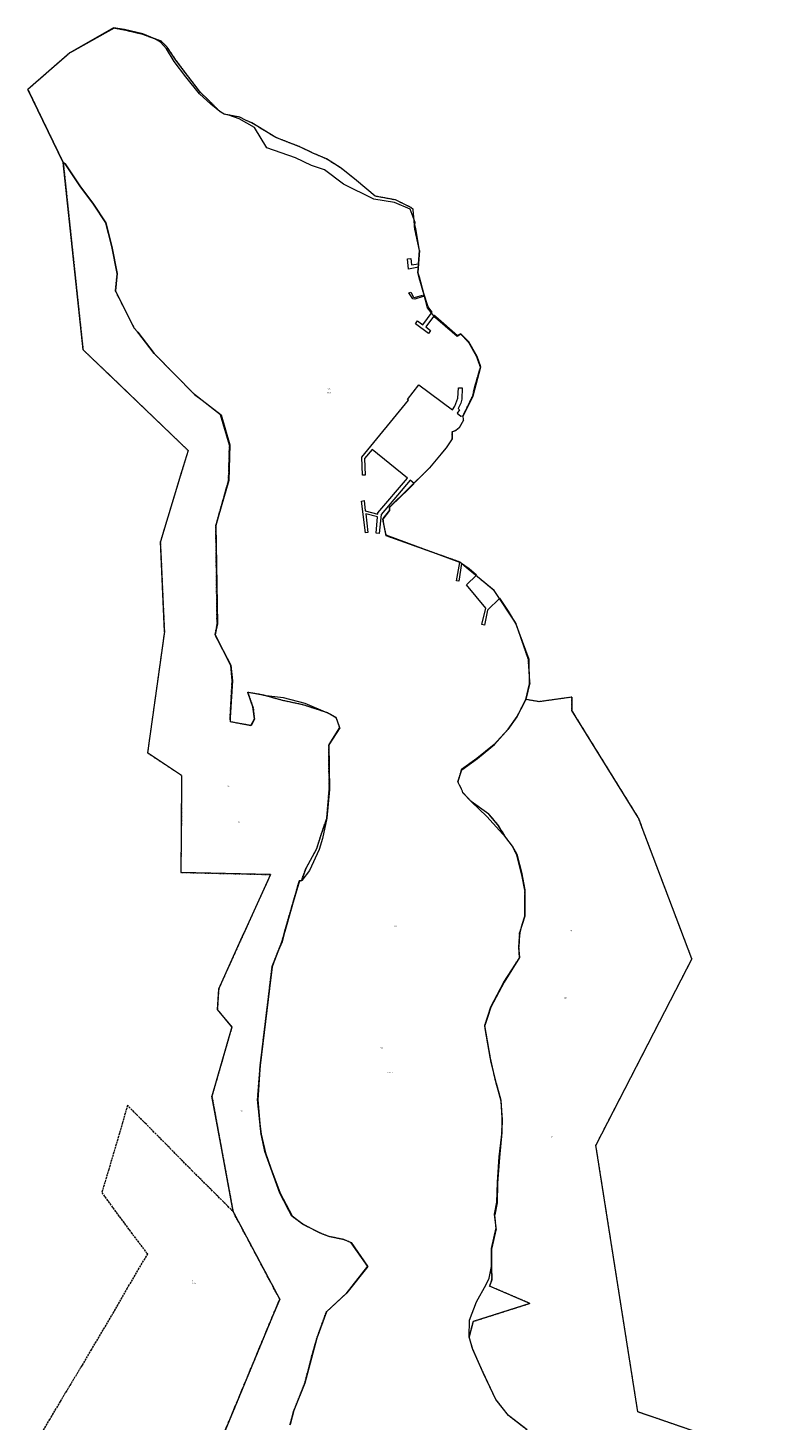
# Model space of a CAD drawing. Header units: metres. Extents: x 5549716 to 5551479, y 5955197 to 5958247.
# Tile 4 of 4: x 5550070 to 5550625, y 5957223 to 5958247. Entities that reach past the tile are written whole.
import ezdxf
from ezdxf.enums import TextEntityAlignment as Align

# ---------------------------------------------------------------- set-up
doc = ezdxf.new("R2010")
doc.units = ezdxf.units.M
for name, pattern in [('219-500', [0]), ('egkk-500', [2, 1.5, -0.5]), ('egug-500', [1, 0.5, -0.5])]:
    doc.linetypes.add(name, pattern=pattern)
doc.styles.get("Standard").update_dxf_attribs({"font": 'Working1250', "width": 0.75})

msp = doc.modelspace()

# ---------------------------------------------------------------- linework, layer by layer
at = {"layer": '217-kontur klasyfikacyjny', "color": 92, "linetype": 'egkk-500', "lineweight": 18, "flags": 128}
for points in [[(5550142.67, 5957454.23), (5550139, 5957441.38)], [(5550154.67, 5957442.26), (5550142.67, 5957454.23)], [(5550139, 5957441.38), (5550136.09, 5957431.37)], [(5550170.87, 5957425.9), (5550154.67, 5957442.26)], [(5550136.09, 5957431.37), (5550132.11, 5957417.94)], [(5550190.32, 5957406.09), (5550170.87, 5957425.9)], [(5550132.11, 5957417.94), (5550128.96, 5957407.17)], [(5550128.96, 5957407.17), (5550123.79, 5957390.1)], [(5550206.7, 5957389.84), (5550190.32, 5957406.09)], [(5550123.79, 5957390.1), (5550134.47, 5957375.44)], [(5550220.31, 5957376.17), (5550206.7, 5957389.84)], [(5550134.47, 5957375.44), (5550146.41, 5957359.39)], [(5550254.56, 5957311.75), (5550220.31, 5957376.17)], [(5550146.41, 5957359.39), (5550156.44, 5957346.15)], [(5550157.46, 5957345.09), (5550151.08, 5957334.61)], [(5550156.44, 5957346.15), (5550157.46, 5957345.09)], [(5550151.08, 5957334.61), (5550142.57, 5957319.93)], [(5550142.57, 5957319.93), (5550130.82, 5957299.52)], [(5550248.81, 5957297.89), (5550254.56, 5957311.75)], [(5550130.82, 5957299.52), (5550116.14, 5957274.8)], [(5550214.48, 5957215.13), (5550248.81, 5957297.89)], [(5550116.14, 5957274.8), (5550109.29, 5957263.08)], [(5550109.29, 5957263.08), (5550100.11, 5957247.85)], [(5550100.11, 5957247.85), (5550093.24, 5957236.45)], [(5550093.24, 5957236.45), (5550085.52, 5957223.5)], [(5550085.52, 5957223.5), (5550079.76, 5957213.47)]]:
    msp.add_lwpolyline(points, dxfattribs=at)
at = {"layer": '218-kontur użytku gruntowego', "color": 3, "linetype": 'egug-500', "lineweight": 18, "flags": 128}
for points in [[(5550132.85, 5958246.55), (5550100.33, 5958228.4)], [(5550140.86, 5958245.05), (5550132.85, 5958246.55)], [(5550153.55, 5958242.09), (5550140.86, 5958245.05)], [(5550162.71, 5958238.69), (5550153.55, 5958242.09)], [(5550167.51, 5958237.05), (5550162.71, 5958238.69)], [(5550171.82, 5958232.73), (5550167.51, 5958237.05)], [(5550178.34, 5958223.12), (5550171.82, 5958232.73)], [(5550100.33, 5958228.4), (5550069.5, 5958201.54)], [(5550186.92, 5958211.66), (5550178.34, 5958223.12)], [(5550196.4, 5958199.31), (5550186.92, 5958211.66)], [(5550069.5, 5958201.54), (5550095.51, 5958147.71)], [(5550201.77, 5958194.22), (5550196.4, 5958199.31)], [(5550204.51, 5958191.45), (5550201.77, 5958194.22)], [(5550210.51, 5958185.39), (5550204.51, 5958191.45)], [(5550213.83, 5958183.27), (5550210.51, 5958185.39)], [(5550225.36, 5958181.08), (5550213.83, 5958183.27)], [(5550229.31, 5958178.93), (5550225.36, 5958181.08)], [(5550234.05, 5958176.88), (5550229.31, 5958178.93)], [(5550251.74, 5958166.14), (5550234.05, 5958176.88)], [(5550269.93, 5958159.11), (5550251.74, 5958166.14)], [(5550278.95, 5958154.75), (5550269.93, 5958159.11)], [(5550288.91, 5958150.4), (5550278.95, 5958154.75)], [(5550096.79, 5958146.85), (5550095.51, 5958147.71)], [(5550095.51, 5958147.71), (5550106.95, 5958039.55)], [(5550107.79, 5958130.73), (5550096.79, 5958146.85)], [(5550299.68, 5958143.62), (5550288.91, 5958150.4)], [(5550311.01, 5958134.65), (5550299.68, 5958143.62)], [(5550117.74, 5958117.21), (5550107.79, 5958130.73)], [(5550324.79, 5958122.97), (5550311.01, 5958134.65)], [(5550339.76, 5958120.24), (5550324.79, 5958122.97)], [(5550351.02, 5958114.69), (5550339.76, 5958120.24)], [(5550126.72, 5958103.29), (5550117.74, 5958117.21)], [(5550352.59, 5958113.29), (5550351.02, 5958114.69)], [(5550352.88, 5958110.19), (5550352.59, 5958113.29)], [(5550353.64, 5958102.01), (5550352.88, 5958110.19)], [(5550131.23, 5958086), (5550126.72, 5958103.29)], [(5550353.78, 5958098.97), (5550353.64, 5958102.01)], [(5550357.34, 5958083.17), (5550353.78, 5958098.97)], [(5550135.11, 5958066.03), (5550131.23, 5958086)], [(5550356.04, 5958066.77), (5550357.34, 5958083.17)], [(5550133.82, 5958053.35), (5550135.11, 5958066.03)], [(5550357.1, 5958062.88), (5550356.04, 5958066.77)], [(5550360.39, 5958051.27), (5550357.1, 5958062.88)], [(5550147.7, 5958025.99), (5550133.82, 5958053.35)], [(5550363.21, 5958040.96), (5550360.39, 5958051.27)], [(5550106.95, 5958039.55), (5550110.07, 5958010.03)], [(5550368.44, 5958034.04), (5550363.21, 5958040.96)], [(5550384.97, 5958019.86), (5550368.44, 5958034.04)], [(5550150.25, 5958022.87), (5550147.7, 5958025.99)], [(5550162.28, 5958007.28), (5550150.25, 5958022.87)], [(5550387.57, 5958021.5), (5550384.97, 5958019.86)], [(5550393.48, 5958015.39), (5550387.57, 5958021.5)], [(5550110.07, 5958010.03), (5550121.62, 5957998.95)], [(5550399.39, 5958004.75), (5550393.48, 5958015.39)], [(5550121.62, 5957998.95), (5550124.5, 5957996.18)], [(5550191.98, 5957977.18), (5550162.28, 5958007.28)], [(5550398.21, 5957984.14), (5550402.07, 5957997.21)], [(5550402.07, 5957997.21), (5550399.39, 5958004.75)], [(5550124.5, 5957996.18), (5550150.92, 5957970.83)], [(5550211.13, 5957962.2), (5550191.98, 5957977.18)], [(5550396.29, 5957976), (5550398.21, 5957984.14)], [(5550150.92, 5957970.83), (5550187.25, 5957935.95)], [(5550389.33, 5957961.74), (5550395.64, 5957974.67)], [(5550395.64, 5957974.67), (5550396.29, 5957976)], [(5550217.64, 5957939.99), (5550211.13, 5957962.2)], [(5550386.46, 5957952.56), (5550389.67, 5957958.29)], [(5550389.67, 5957958.29), (5550389.33, 5957961.74)], [(5550381.38, 5957949.79), (5550383.98, 5957950.69)], [(5550381.39, 5957944.45), (5550381.38, 5957949.79)], [(5550383.98, 5957950.69), (5550386.46, 5957952.56)], [(5550187.25, 5957935.95), (5550182.48, 5957920.28)], [(5550216.94, 5957913.9), (5550217.64, 5957939.99)], [(5550364.75, 5957923.18), (5550376.98, 5957937.99)], [(5550376.98, 5957937.99), (5550381.39, 5957944.45)], [(5550182.48, 5957920.28), (5550166.86, 5957868.94)], [(5550348.02, 5957906.67), (5550364.75, 5957923.18)], [(5550207.59, 5957880.68), (5550216.94, 5957913.9)], [(5550335.19, 5957894.33), (5550348.02, 5957906.67)], [(5550330.26, 5957885.48), (5550335.23, 5957891.77)], [(5550332.89, 5957873.2), (5550330.26, 5957885.48)], [(5550335.23, 5957891.77), (5550335.19, 5957894.33)], [(5550208.52, 5957808.04), (5550207.59, 5957880.68)], [(5550166.86, 5957868.94), (5550169.84, 5957802.78)], [(5550386.89, 5957853.91), (5550332.89, 5957873.2)], [(5550393.12, 5957848.71), (5550386.89, 5957853.91)], [(5550412.08, 5957832.9), (5550393.12, 5957848.71)], [(5550428.15, 5957809.01), (5550412.08, 5957832.9)], [(5550169.84, 5957802.78), (5550157.42, 5957713.53)], [(5550207.04, 5957800.42), (5550208.52, 5957808.04)], [(5550437.27, 5957782.23), (5550428.15, 5957809.01)], [(5550218.73, 5957777.73), (5550207.04, 5957800.42)], [(5550438.48, 5957764.97), (5550437.27, 5957782.23)], [(5550219.59, 5957766.71), (5550218.73, 5957777.73)], [(5550218.11, 5957739.5), (5550219.59, 5957766.71)], [(5550435.34, 5957752.84), (5550438.48, 5957764.97)], [(5550242.6, 5957755.96), (5550231.09, 5957758.01)], [(5550231.09, 5957758.01), (5550235.12, 5957746.7)], [(5550256.85, 5957752.04), (5550242.6, 5957755.96)], [(5550272.5, 5957748.64), (5550256.85, 5957752.04)], [(5550434.45, 5957750.89), (5550435.34, 5957752.84)], [(5550445.2, 5957751.18), (5550435.34, 5957752.84)], [(5550469.12, 5957754.47), (5550445.2, 5957751.18)], [(5550469.27, 5957744.81), (5550469.12, 5957754.47)], [(5550235.12, 5957746.7), (5550235.98, 5957738.29)], [(5550289.66, 5957743.03), (5550272.5, 5957748.64)], [(5550296, 5957739.43), (5550289.66, 5957743.03)], [(5550428.91, 5957740.16), (5550434.45, 5957750.89)], [(5550517.99, 5957666.09), (5550469.27, 5957744.81)], [(5550218.37, 5957736.34), (5550218.11, 5957739.5)], [(5550223.05, 5957735.51), (5550218.37, 5957736.34)], [(5550233.55, 5957733.56), (5550223.05, 5957735.51)], [(5550235.98, 5957738.29), (5550233.55, 5957733.56)], [(5550290.55, 5957719.36), (5550298.71, 5957732.06)], [(5550296.7, 5957737.54), (5550296, 5957739.43)], [(5550298.71, 5957732.06), (5550296.7, 5957737.54)], [(5550422.31, 5957730.81), (5550428.91, 5957740.16)], [(5550412.21, 5957719.73), (5550422.31, 5957730.81)], [(5550157.42, 5957713.53), (5550182.48, 5957696.95)], [(5550290.91, 5957686.69), (5550290.55, 5957719.36)], [(5550399.39, 5957709.32), (5550412.21, 5957719.73)], [(5550385.55, 5957692.32), (5550388.23, 5957701.23)], [(5550388.23, 5957701.23), (5550399.39, 5957709.32)], [(5550182.48, 5957696.95), (5550182.25, 5957655.89)], [(5550388.91, 5957685.41), (5550385.55, 5957692.32)], [(5550289.11, 5957665.63), (5550290.91, 5957686.69)], [(5550389.05, 5957684.35), (5550388.91, 5957685.41)], [(5550395.24, 5957677.86), (5550389.05, 5957684.35)], [(5550408.36, 5957668.48), (5550395.24, 5957677.86)], [(5550284.86, 5957652.95), (5550289.11, 5957665.63)], [(5550414.95, 5957660.71), (5550408.36, 5957668.48)], [(5550420.83, 5957651.28), (5550414.95, 5957660.71)], [(5550520.17, 5957660.35), (5550517.99, 5957666.09)], [(5550557.47, 5957561.96), (5550520.17, 5957660.35)], [(5550182.25, 5957655.89), (5550181.89, 5957625.59)], [(5550281.69, 5957642.88), (5550284.86, 5957652.95)], [(5550425.57, 5957644.81), (5550420.83, 5957651.28)], [(5550273.75, 5957628.5), (5550281.69, 5957642.88)], [(5550428.82, 5957638.4), (5550425.57, 5957644.81)], [(5550270.48, 5957619.48), (5550273.75, 5957628.5)], [(5550432.56, 5957623.93), (5550428.82, 5957638.4)], [(5550181.89, 5957625.59), (5550247.79, 5957624.04)], [(5550247.79, 5957624.04), (5550228.32, 5957581.02)], [(5550258.71, 5957583.97), (5550268.92, 5957619.38)], [(5550268.92, 5957619.38), (5550270.48, 5957619.48)], [(5550434.75, 5957612.61), (5550432.56, 5957623.93)], [(5550434.71, 5957593.55), (5550434.75, 5957612.61)], [(5550430.89, 5957581.07), (5550434.71, 5957593.55)], [(5550228.32, 5957581.02), (5550209.75, 5957540.03)], [(5550256.17, 5957574.72), (5550258.71, 5957583.97)], [(5550430.31, 5957570.54), (5550430.89, 5957581.07)], [(5550248.95, 5957556.37), (5550256.17, 5957574.72)], [(5550430.77, 5957563.12), (5550430.31, 5957570.54)], [(5550419.4, 5957544.93), (5550430.77, 5957563.12)], [(5550533.52, 5957515.46), (5550557.47, 5957561.96)], [(5550240.2, 5957483.57), (5550248.95, 5957556.37)], [(5550209.74, 5957539.76), (5550208.79, 5957524.78)], [(5550209.75, 5957540.03), (5550209.74, 5957539.76)], [(5550409.65, 5957526.53), (5550419.4, 5957544.93)], [(5550407.53, 5957519.64), (5550409.65, 5957526.53)], [(5550208.79, 5957524.78), (5550219.5, 5957512.07)], [(5550405.22, 5957513.12), (5550407.53, 5957519.64)], [(5550219.5, 5957512.07), (5550204.76, 5957460.96)], [(5550409.45, 5957488.87), (5550405.22, 5957513.12)], [(5550486.93, 5957425), (5550533.52, 5957515.46)], [(5550413.12, 5957472.45), (5550409.45, 5957488.87)], [(5550238.26, 5957458.55), (5550240.2, 5957483.57)], [(5550417.35, 5957457.45), (5550413.12, 5957472.45)], [(5550204.76, 5957460.96), (5550211.97, 5957421.63)], [(5550240.83, 5957433.4), (5550238.26, 5957458.55)], [(5550418.02, 5957445.38), (5550417.35, 5957457.45)], [(5550142.67, 5957454.23), (5550139, 5957441.38)], [(5550154.67, 5957442.26), (5550142.67, 5957454.23)], [(5550417.87, 5957434.4), (5550418.02, 5957445.38)], [(5550139, 5957441.38), (5550136.09, 5957431.37)], [(5550170.87, 5957425.9), (5550154.67, 5957442.26)], [(5550416.06, 5957415.97), (5550417.87, 5957434.4)], [(5550136.09, 5957431.37), (5550132.11, 5957417.94)], [(5550190.32, 5957406.09), (5550170.87, 5957425.9)], [(5550243.75, 5957420.32), (5550240.83, 5957433.4)], [(5550507.23, 5957295.71), (5550486.93, 5957425)], [(5550132.11, 5957417.94), (5550128.96, 5957407.17)], [(5550211.97, 5957421.63), (5550220.31, 5957376.17)], [(5550254.65, 5957389.79), (5550243.75, 5957420.32)], [(5550414.66, 5957397.02), (5550416.06, 5957415.97)], [(5550128.96, 5957407.17), (5550123.79, 5957390.1)], [(5550206.7, 5957389.84), (5550190.32, 5957406.09)], [(5550414.34, 5957382.68), (5550414.66, 5957397.02)], [(5550123.79, 5957390.1), (5550134.47, 5957375.44)], [(5550220.31, 5957376.17), (5550206.7, 5957389.84)], [(5550263.36, 5957372.85), (5550254.65, 5957389.79)], [(5550412.64, 5957373.68), (5550414.34, 5957382.68)], [(5550134.47, 5957375.44), (5550146.41, 5957359.39)], [(5550220.31, 5957376.17), (5550254.56, 5957311.75)], [(5550271.47, 5957366.8), (5550263.36, 5957372.85)], [(5550413.74, 5957363.53), (5550412.64, 5957373.68)], [(5550284.39, 5957360.28), (5550271.47, 5957366.8)], [(5550410.25, 5957348.53), (5550413.74, 5957363.53)], [(5550146.41, 5957359.39), (5550156.44, 5957346.15)], [(5550290.75, 5957357.79), (5550284.39, 5957360.28)], [(5550301.57, 5957355.53), (5550290.75, 5957357.79)], [(5550307.09, 5957353.25), (5550301.57, 5957355.53)], [(5550319.3, 5957335.64), (5550307.09, 5957353.25)], [(5550157.46, 5957345.09), (5550151.08, 5957334.61)], [(5550156.44, 5957346.15), (5550157.46, 5957345.09)], [(5550410.3, 5957335.44), (5550410.25, 5957348.53)], [(5550151.08, 5957334.61), (5550142.57, 5957319.93)], [(5550303.93, 5957316.33), (5550319.3, 5957335.64)], [(5550410.34, 5957326.01), (5550410.3, 5957335.44)], [(5550408.84, 5957321.25), (5550410.34, 5957326.01)], [(5550438.43, 5957308.61), (5550408.84, 5957321.25)], [(5550142.57, 5957319.93), (5550130.82, 5957299.52)], [(5550254.56, 5957311.75), (5550248.81, 5957297.89)], [(5550288.83, 5957302.44), (5550303.93, 5957316.33)], [(5550281.86, 5957283.13), (5550288.83, 5957302.44)], [(5550396.79, 5957295.37), (5550438.43, 5957308.61)], [(5550130.82, 5957299.52), (5550116.14, 5957274.8)], [(5550248.81, 5957297.89), (5550214.48, 5957215.13)], [(5550393.72, 5957284.01), (5550396.79, 5957295.37)], [(5550517.75, 5957228.78), (5550507.23, 5957295.71)], [(5550277.88, 5957269.05), (5550281.86, 5957283.13)], [(5550396.41, 5957274.81), (5550393.72, 5957284.01)], [(5550116.14, 5957274.8), (5550109.29, 5957263.08)], [(5550404.44, 5957257.03), (5550396.41, 5957274.81)], [(5550109.29, 5957263.08), (5550100.11, 5957247.85)], [(5550273, 5957250.03), (5550277.88, 5957269.05)], [(5550264.94, 5957229.75), (5550273, 5957250.03)], [(5550413.36, 5957238.02), (5550404.44, 5957257.03)], [(5550100.11, 5957247.85), (5550093.24, 5957236.45)], [(5550093.24, 5957236.45), (5550085.52, 5957223.5)], [(5550262.01, 5957219.19), (5550264.94, 5957229.75)], [(5550422.76, 5957226.06), (5550413.36, 5957238.02)], [(5550085.52, 5957223.5), (5550079.76, 5957213.47)], [(5550436.34, 5957215.5), (5550422.76, 5957226.06)], [(5550625.24, 5957191.71), (5550517.75, 5957228.78)]]:
    msp.add_lwpolyline(points, dxfattribs=at)
at = {"layer": '219-działka ewidencyjna', "color": 7, "linetype": '219-500', "lineweight": 18, "flags": 128}
for points in [[(5550132.85, 5958246.55), (5550100.33, 5958228.4)], [(5550140.86, 5958245.05), (5550132.85, 5958246.55)], [(5550153.55, 5958242.09), (5550140.86, 5958245.05)], [(5550162.71, 5958238.69), (5550153.55, 5958242.09)], [(5550167.51, 5958237.05), (5550162.71, 5958238.69)], [(5550171.82, 5958232.73), (5550167.51, 5958237.05)], [(5550178.34, 5958223.12), (5550171.82, 5958232.73)], [(5550100.33, 5958228.4), (5550069.5, 5958201.54)], [(5550186.92, 5958211.66), (5550178.34, 5958223.12)], [(5550196.4, 5958199.31), (5550186.92, 5958211.66)], [(5550095.51, 5958147.71), (5550069.5, 5958201.54)], [(5550201.77, 5958194.22), (5550196.4, 5958199.31)], [(5550204.51, 5958191.45), (5550201.77, 5958194.22)], [(5550210.51, 5958185.39), (5550204.51, 5958191.45)], [(5550213.83, 5958183.27), (5550210.51, 5958185.39)], [(5550225.36, 5958181.08), (5550213.83, 5958183.27)], [(5550229.31, 5958178.93), (5550225.36, 5958181.08)], [(5550234.05, 5958176.88), (5550229.31, 5958178.93)], [(5550251.74, 5958166.14), (5550234.05, 5958176.88)], [(5550269.93, 5958159.11), (5550251.74, 5958166.14)], [(5550278.95, 5958154.75), (5550269.93, 5958159.11)], [(5550288.91, 5958150.4), (5550278.95, 5958154.75)], [(5550096.79, 5958146.85), (5550095.51, 5958147.71)], [(5550110.07, 5958010.03), (5550095.51, 5958147.71)], [(5550107.79, 5958130.73), (5550096.79, 5958146.85)], [(5550299.68, 5958143.62), (5550288.91, 5958150.4)], [(5550311.01, 5958134.65), (5550299.68, 5958143.62)], [(5550117.74, 5958117.21), (5550107.79, 5958130.73)], [(5550324.79, 5958122.97), (5550311.01, 5958134.65)], [(5550339.76, 5958120.24), (5550324.79, 5958122.97)], [(5550351.02, 5958114.69), (5550339.76, 5958120.24)], [(5550126.72, 5958103.29), (5550117.74, 5958117.21)], [(5550352.59, 5958113.29), (5550351.02, 5958114.69)], [(5550352.88, 5958110.19), (5550352.59, 5958113.29)], [(5550353.64, 5958102.01), (5550352.88, 5958110.19)], [(5550131.23, 5958086), (5550126.72, 5958103.29)], [(5550353.78, 5958098.97), (5550353.64, 5958102.01)], [(5550357.34, 5958083.17), (5550353.78, 5958098.97)], [(5550135.11, 5958066.03), (5550131.23, 5958086)], [(5550357.34, 5958083.17), (5550356.04, 5958066.77)], [(5550135.11, 5958066.03), (5550133.82, 5958053.35)], [(5550357.1, 5958062.88), (5550356.04, 5958066.77)], [(5550360.39, 5958051.27), (5550357.1, 5958062.88)], [(5550147.7, 5958025.99), (5550133.82, 5958053.35)], [(5550363.21, 5958040.96), (5550360.39, 5958051.27)], [(5550368.44, 5958034.04), (5550363.21, 5958040.96)], [(5550384.97, 5958019.86), (5550368.44, 5958034.04)], [(5550150.25, 5958022.87), (5550147.7, 5958025.99)], [(5550162.28, 5958007.28), (5550150.25, 5958022.87)], [(5550387.57, 5958021.5), (5550384.97, 5958019.86)], [(5550393.48, 5958015.39), (5550387.57, 5958021.5)], [(5550121.62, 5957998.95), (5550110.07, 5958010.03)], [(5550399.39, 5958004.75), (5550393.48, 5958015.39)], [(5550124.5, 5957996.18), (5550121.62, 5957998.95)], [(5550191.98, 5957977.18), (5550162.28, 5958007.28)], [(5550402.07, 5957997.21), (5550398.21, 5957984.14)], [(5550402.07, 5957997.21), (5550399.39, 5958004.75)], [(5550187.25, 5957935.95), (5550124.5, 5957996.18)], [(5550211.13, 5957962.2), (5550191.98, 5957977.18)], [(5550398.21, 5957984.14), (5550396.29, 5957976)], [(5550396.29, 5957976), (5550389.33, 5957961.74)], [(5550217.64, 5957939.99), (5550211.13, 5957962.2)], [(5550389.67, 5957958.29), (5550386.46, 5957952.56)], [(5550389.67, 5957958.29), (5550389.33, 5957961.74)], [(5550383.98, 5957950.69), (5550381.38, 5957949.79)], [(5550381.38, 5957949.79), (5550381.39, 5957944.45)], [(5550386.46, 5957952.56), (5550383.98, 5957950.69)], [(5550187.25, 5957935.95), (5550182.48, 5957920.28)], [(5550217.64, 5957939.99), (5550216.94, 5957913.9)], [(5550376.98, 5957937.99), (5550364.75, 5957923.18)], [(5550381.39, 5957944.45), (5550376.98, 5957937.99)], [(5550182.48, 5957920.28), (5550166.86, 5957868.94)], [(5550364.75, 5957923.18), (5550348.02, 5957906.67)], [(5550216.94, 5957913.9), (5550207.59, 5957880.68)], [(5550348.02, 5957906.67), (5550335.19, 5957894.33)], [(5550335.23, 5957891.77), (5550330.26, 5957885.48)], [(5550332.89, 5957873.2), (5550330.26, 5957885.48)], [(5550335.19, 5957894.33), (5550335.23, 5957891.77)], [(5550207.59, 5957880.68), (5550208.52, 5957808.04)], [(5550169.84, 5957802.78), (5550166.86, 5957868.94)], [(5550386.89, 5957853.91), (5550332.89, 5957873.2)], [(5550393.12, 5957848.71), (5550386.89, 5957853.91)], [(5550412.08, 5957832.9), (5550393.12, 5957848.71)], [(5550428.15, 5957809.01), (5550412.08, 5957832.9)], [(5550169.84, 5957802.78), (5550157.42, 5957713.53)], [(5550208.52, 5957808.04), (5550207.04, 5957800.42)], [(5550437.27, 5957782.23), (5550428.15, 5957809.01)], [(5550218.73, 5957777.73), (5550207.04, 5957800.42)], [(5550438.48, 5957764.97), (5550437.27, 5957782.23)], [(5550219.59, 5957766.71), (5550218.73, 5957777.73)], [(5550219.59, 5957766.71), (5550218.11, 5957739.5)], [(5550438.48, 5957764.97), (5550435.34, 5957752.84)], [(5550242.6, 5957755.96), (5550231.09, 5957758.01)], [(5550235.12, 5957746.7), (5550231.09, 5957758.01)], [(5550256.85, 5957752.04), (5550242.6, 5957755.96)], [(5550272.5, 5957748.64), (5550256.85, 5957752.04)], [(5550435.34, 5957752.84), (5550434.45, 5957750.89)], [(5550445.2, 5957751.18), (5550435.34, 5957752.84)], [(5550469.12, 5957754.47), (5550445.2, 5957751.18)], [(5550469.12, 5957754.47), (5550469.27, 5957744.81)], [(5550235.98, 5957738.29), (5550235.12, 5957746.7)], [(5550289.66, 5957743.03), (5550272.5, 5957748.64)], [(5550296, 5957739.43), (5550289.66, 5957743.03)], [(5550434.45, 5957750.89), (5550428.91, 5957740.16)], [(5550517.99, 5957666.09), (5550469.27, 5957744.81)], [(5550218.37, 5957736.34), (5550218.11, 5957739.5)], [(5550223.05, 5957735.51), (5550218.37, 5957736.34)], [(5550233.55, 5957733.56), (5550223.05, 5957735.51)], [(5550235.98, 5957738.29), (5550233.55, 5957733.56)], [(5550298.71, 5957732.06), (5550290.55, 5957719.36)], [(5550296.7, 5957737.54), (5550296, 5957739.43)], [(5550298.71, 5957732.06), (5550296.7, 5957737.54)], [(5550428.91, 5957740.16), (5550422.31, 5957730.81)], [(5550422.31, 5957730.81), (5550412.21, 5957719.73)], [(5550182.48, 5957696.95), (5550157.42, 5957713.53)], [(5550290.55, 5957719.36), (5550290.91, 5957686.69)], [(5550412.21, 5957719.73), (5550399.39, 5957709.32)], [(5550388.23, 5957701.23), (5550385.55, 5957692.32)], [(5550399.39, 5957709.32), (5550388.23, 5957701.23)], [(5550182.48, 5957696.95), (5550182.25, 5957655.89)], [(5550388.91, 5957685.41), (5550385.55, 5957692.32)], [(5550290.91, 5957686.69), (5550289.11, 5957665.63)], [(5550389.05, 5957684.35), (5550388.91, 5957685.41)], [(5550395.24, 5957677.86), (5550389.05, 5957684.35)], [(5550408.36, 5957668.48), (5550395.24, 5957677.86)], [(5550289.11, 5957665.63), (5550284.86, 5957652.95)], [(5550414.95, 5957660.71), (5550408.36, 5957668.48)], [(5550420.83, 5957651.28), (5550414.95, 5957660.71)], [(5550517.99, 5957666.09), (5550520.17, 5957660.35)], [(5550557.47, 5957561.96), (5550520.17, 5957660.35)], [(5550182.25, 5957655.89), (5550181.89, 5957625.59)], [(5550284.86, 5957652.95), (5550281.69, 5957642.88)], [(5550425.57, 5957644.81), (5550420.83, 5957651.28)], [(5550281.69, 5957642.88), (5550273.75, 5957628.5)], [(5550428.82, 5957638.4), (5550425.57, 5957644.81)], [(5550273.75, 5957628.5), (5550270.48, 5957619.48)], [(5550432.56, 5957623.93), (5550428.82, 5957638.4)], [(5550247.79, 5957624.04), (5550181.89, 5957625.59)], [(5550247.79, 5957624.04), (5550228.32, 5957581.02)], [(5550268.92, 5957619.38), (5550258.71, 5957583.97)], [(5550270.48, 5957619.48), (5550268.92, 5957619.38)], [(5550434.75, 5957612.61), (5550432.56, 5957623.93)], [(5550434.75, 5957612.61), (5550434.71, 5957593.55)], [(5550434.71, 5957593.55), (5550430.89, 5957581.07)], [(5550209.75, 5957540.03), (5550228.32, 5957581.02)], [(5550258.71, 5957583.97), (5550256.17, 5957574.72)], [(5550430.89, 5957581.07), (5550430.31, 5957570.54)], [(5550256.17, 5957574.72), (5550248.95, 5957556.37)], [(5550430.77, 5957563.12), (5550430.31, 5957570.54)], [(5550430.77, 5957563.12), (5550419.4, 5957544.93)], [(5550557.47, 5957561.96), (5550533.52, 5957515.46)], [(5550248.95, 5957556.37), (5550240.2, 5957483.57)], [(5550208.79, 5957524.78), (5550209.74, 5957539.76)], [(5550209.75, 5957540.03), (5550209.74, 5957539.76)], [(5550419.4, 5957544.93), (5550409.65, 5957526.53)], [(5550409.65, 5957526.53), (5550407.53, 5957519.64)], [(5550219.5, 5957512.07), (5550208.79, 5957524.78)], [(5550407.53, 5957519.64), (5550405.22, 5957513.12)], [(5550219.5, 5957512.07), (5550204.76, 5957460.96)], [(5550409.45, 5957488.87), (5550405.22, 5957513.12)], [(5550533.52, 5957515.46), (5550486.93, 5957425)], [(5550413.12, 5957472.45), (5550409.45, 5957488.87)], [(5550240.2, 5957483.57), (5550238.26, 5957458.55)], [(5550417.35, 5957457.45), (5550413.12, 5957472.45)], [(5550211.97, 5957421.63), (5550204.76, 5957460.96)], [(5550240.83, 5957433.4), (5550238.26, 5957458.55)], [(5550418.02, 5957445.38), (5550417.35, 5957457.45)], [(5550418.02, 5957445.38), (5550417.87, 5957434.4)], [(5550417.87, 5957434.4), (5550416.06, 5957415.97)], [(5550243.75, 5957420.32), (5550240.83, 5957433.4)], [(5550507.23, 5957295.71), (5550486.93, 5957425)], [(5550220.31, 5957376.17), (5550211.97, 5957421.63)], [(5550254.65, 5957389.79), (5550243.75, 5957420.32)], [(5550416.06, 5957415.97), (5550414.66, 5957397.02)], [(5550414.66, 5957397.02), (5550414.34, 5957382.68)], [(5550263.36, 5957372.85), (5550254.65, 5957389.79)], [(5550414.34, 5957382.68), (5550412.64, 5957373.68)], [(5550254.56, 5957311.75), (5550220.31, 5957376.17)], [(5550271.47, 5957366.8), (5550263.36, 5957372.85)], [(5550413.74, 5957363.53), (5550412.64, 5957373.68)], [(5550284.39, 5957360.28), (5550271.47, 5957366.8)], [(5550413.74, 5957363.53), (5550410.25, 5957348.53)], [(5550290.75, 5957357.79), (5550284.39, 5957360.28)], [(5550301.57, 5957355.53), (5550290.75, 5957357.79)], [(5550307.09, 5957353.25), (5550301.57, 5957355.53)], [(5550319.3, 5957335.64), (5550307.09, 5957353.25)], [(5550410.25, 5957348.53), (5550410.3, 5957335.44)], [(5550319.3, 5957335.64), (5550303.93, 5957316.33)], [(5550410.3, 5957335.44), (5550410.34, 5957326.01)], [(5550410.34, 5957326.01), (5550408.84, 5957321.25)], [(5550438.43, 5957308.61), (5550408.84, 5957321.25)], [(5550254.56, 5957311.75), (5550248.81, 5957297.89)], [(5550303.93, 5957316.33), (5550288.83, 5957302.44)], [(5550288.83, 5957302.44), (5550281.86, 5957283.13)], [(5550438.43, 5957308.61), (5550396.79, 5957295.37)], [(5550248.81, 5957297.89), (5550214.48, 5957215.13)], [(5550396.79, 5957295.37), (5550393.72, 5957284.01)], [(5550517.75, 5957228.78), (5550507.23, 5957295.71)], [(5550281.86, 5957283.13), (5550277.88, 5957269.05)], [(5550396.41, 5957274.81), (5550393.72, 5957284.01)], [(5550404.44, 5957257.03), (5550396.41, 5957274.81)], [(5550277.88, 5957269.05), (5550273, 5957250.03)], [(5550273, 5957250.03), (5550264.94, 5957229.75)], [(5550413.36, 5957238.02), (5550404.44, 5957257.03)], [(5550264.94, 5957229.75), (5550262.01, 5957219.19)], [(5550422.76, 5957226.06), (5550413.36, 5957238.02)], [(5550436.34, 5957215.5), (5550422.76, 5957226.06)], [(5550625.24, 5957191.71), (5550517.75, 5957228.78)]]:
    msp.add_lwpolyline(points, dxfattribs=at)
at = {"layer": 'woda stojąca', "color": 141, "linetype": 'CONTINUOUS', "lineweight": 18, "flags": 128}
msp.add_lwpolyline([(5550432.46, 5957218.53), (5550422.79, 5957226.22), (5550413.44, 5957238.01), (5550403.42, 5957259.36), (5550396.25, 5957275.33), (5550393.72, 5957284.01), (5550394.02, 5957296.33), (5550399.1, 5957309.75), (5550406.22, 5957322.46), (5550408.4, 5957327.2), (5550410.31, 5957335.72), (5550410.11, 5957349.09), (5550413.74, 5957364.3), (5550412.48, 5957374.12), (5550414.24, 5957383.1), (5550414.62, 5957397.72), (5550415.8, 5957416.44), (5550417.92, 5957435.09), (5550417.99, 5957446.7), (5550417.28, 5957457.82), (5550413.78, 5957470.47), (5550410.06, 5957485.91), (5550409.32, 5957489.62), (5550405.77, 5957509.43), (5550405.18, 5957513.04), (5550409.69, 5957526.65), (5550419.28, 5957544.97), (5550430.94, 5957563.1), (5550430.3, 5957571.41), (5550431.25, 5957581.26), (5550432.31, 5957585.7), (5550433.23, 5957588.74), (5550434.73, 5957593.51), (5550434.73, 5957600.28), (5550434.74, 5957605.92), (5550435.04, 5957612.89), (5550432.67, 5957624.59), (5550428.94, 5957638.76), (5550425.65, 5957644.99), (5550420.83, 5957651.28), (5550406.8, 5957666.82), (5550395.24, 5957677.86), (5550389.15, 5957684.07), (5550388.95, 5957685.36), (5550385.37, 5957692.13), (5550388.41, 5957700.99), (5550399.82, 5957709.32), (5550412.34, 5957719.68), (5550422.5, 5957731.02), (5550429.1, 5957740.23), (5550435.46, 5957752.86), (5550438.15, 5957764.35), (5550437.85, 5957782.32), (5550428.13, 5957808.81), (5550422.7, 5957817.66), (5550416.35, 5957827.36), (5550407.29, 5957818.42), (5550405.07, 5957807.51), (5550403.05, 5957808.07), (5550406.09, 5957819.9), (5550391.73, 5957837.24), (5550399.16, 5957844.34), (5550393.83, 5957848.99), (5550388.18, 5957852.74), (5550386.11, 5957839.84), (5550384.48, 5957840.13), (5550386.81, 5957853.57), (5550332.89, 5957873.63), (5550330.98, 5957882.04), (5550330.66, 5957885.98), (5550335.55, 5957892.18), (5550335.56, 5957894.37), (5550343.63, 5957902.12), (5550348.27, 5957906.5), (5550353.45, 5957911.68), (5550350.49, 5957914.02), (5550329.23, 5957888.86), (5550327.77, 5957874.81), (5550325.48, 5957875.04), (5550326.47, 5957887.06), (5550317.75, 5957889.31), (5550319.36, 5957875.73), (5550317.62, 5957875.3), (5550314.69, 5957898.66), (5550316.58, 5957899.27), (5550317.43, 5957891.49), (5550326.56, 5957889.16), (5550326.6, 5957890.04), (5550348.49, 5957915.7), (5550322.6, 5957936.68), (5550316.77, 5957930.01), (5550317.27, 5957917.82), (5550315.52, 5957917.76), (5550314.95, 5957930.94), (5550349.11, 5957972.93), (5550348.54, 5957973.42), (5550356.8, 5957984.32), (5550381.64, 5957965.79), (5550383.31, 5957968.47), (5550385.54, 5957974.32), (5550385.86, 5957982.09), (5550388.63, 5957982.09), (5550388.52, 5957973.69), (5550387.65, 5957970.86), (5550385.62, 5957966.72), (5550386.7, 5957965.79), (5550384.97, 5957963.45), (5550387.59, 5957961.24), (5550389.73, 5957961.66), (5550396.63, 5957976.15), (5550402.34, 5957997.51), (5550399.64, 5958005.21), (5550393.45, 5958015.98), (5550387.64, 5958021.73), (5550385.16, 5958020.18), (5550369.31, 5958034.32), (5550368.37, 5958035.48), (5550361.9, 5958026.84), (5550365.4, 5958024.2), (5550364, 5958022.12), (5550354.31, 5958029.09), (5550355.92, 5958031.25), (5550359.63, 5958028.49), (5550366.6, 5958037.61), (5550363.57, 5958041.58), (5550360.55, 5958051.34), (5550357.33, 5958063.33), (5550356.4, 5958066.47), (5550356.57, 5958070.7), (5550349.31, 5958069.44), (5550348.48, 5958076.81), (5550350.89, 5958077.08), (5550351.45, 5958072.54), (5550356.67, 5958073.26), (5550357.34, 5958083.17), (5550354.53, 5958099.03), (5550353.84, 5958101.78), (5550354.01, 5958103.67), (5550350.42, 5958113.38), (5550338.9, 5958118.47), (5550323.85, 5958120.74), (5550301.52, 5958131.79), (5550287.49, 5958142.36), (5550277.94, 5958145.64), (5550266.22, 5958151.27), (5550245.12, 5958158.53), (5550236.06, 5958173.51), (5550224.85, 5958180.01), (5550216.33, 5958182.8), (5550213.83, 5958183.27), (5550210.51, 5958185.39), (5550203.97, 5958190.77), (5550195.66, 5958198.32), (5550185.57, 5958210.77), (5550177.09, 5958222.03), (5550171.43, 5958231.29), (5550166.88, 5958236.29), (5550162.71, 5958238.69), (5550153.88, 5958242.41), (5550140.58, 5958245.5), (5550132.46, 5958246.83), (5550100.33, 5958228.4), (5550069.5, 5958201.54), (5550095.51, 5958147.71), (5550096.79, 5958146.85), (5550107.79, 5958130.73), (5550117.74, 5958117.21), (5550126.72, 5958103.29), (5550131.23, 5958086), (5550135.11, 5958066.03), (5550133.82, 5958053.35), (5550147.7, 5958025.99), (5550150.25, 5958022.87), (5550162.28, 5958007.28), (5550191.98, 5957977.18), (5550197.64, 5957972.99), (5550211.52, 5957962.12), (5550218, 5957940.09), (5550217.12, 5957913.87), (5550207.72, 5957880.97), (5550208.8, 5957808.36), (5550207.17, 5957800.58), (5550213.01, 5957788.84), (5550218.76, 5957778.13), (5550219.76, 5957766.61), (5550218.11, 5957739.5), (5550218.23, 5957736.6), (5550233.45, 5957733.6), (5550235.92, 5957738.56), (5550234.88, 5957747.35), (5550231.14, 5957758.18), (5550239.25, 5957756.94), (5550242.6, 5957755.96), (5550257.13, 5957754.27), (5550272.96, 5957750.13), (5550289.66, 5957743.03), (5550295.84, 5957739.78), (5550298.57, 5957732.26), (5550290.61, 5957719.69), (5550291.14, 5957686.68), (5550289.11, 5957665.63), (5550285.9, 5957650.63), (5550283.45, 5957642.54), (5550276.39, 5957627.08), (5550270.71, 5957619.64), (5550269.03, 5957619.45), (5550258.91, 5957584.84), (5550256.25, 5957574.64), (5550252.78, 5957566.1), (5550249.03, 5957556.09), (5550245.09, 5957524.47), (5550240.31, 5957484.23), (5550238.44, 5957458.22), (5550240.08, 5957440.84), (5550240.92, 5957433.12), (5550244.04, 5957419.37), (5550248.11, 5957408.11), (5550254.9, 5957389.76), (5550263.6, 5957372.92), (5550272.13, 5957366.58), (5550285.16, 5957360), (5550291.2, 5957357.91), (5550301.87, 5957355.49), (5550307.08, 5957353.31), (5550319.11, 5957336.08), (5550303.25, 5957315.7), (5550288.83, 5957302.44), (5550281.92, 5957282.96), (5550273.1, 5957250.05), (5550264.94, 5957229.75), (5550262.2, 5957219.45)], dxfattribs=at)
msp.add_lwpolyline([(5550359.59, 5958050.14), (5550359.92, 5958049.11), (5550353.85, 5958047.19), (5550352.27, 5958047.57), (5550349.41, 5958051.81), (5550350.86, 5958052.42), (5550352.95, 5958048.77), (5550353.59, 5958048.52)], close=True, dxfattribs=at)

# ---------------------------------------------------------------- texts
at = {"layer": '209-oznaczenie konturu klasyfikacyjnego', "color": 92, "linetype": 'CONTINUOUS', "lineweight": 18, "width": 0.79}
msp.add_text('RIVb', height=1, dxfattribs=at).set_placement((5550189.93, 5957323.93), align=Align.TOP_LEFT)
at = {"layer": '210-oznaczenie konturu użytku gruntowego', "color": 3, "linetype": 'CONTINUOUS', "lineweight": 18, "width": 0.79}
for s, p in [('Ws', (5550289.85, 5957980.79)), ('Bz', (5550223.95, 5957662.5)), ('Bz', (5550463.86, 5957532.65)), ('Ws', (5550328.73, 5957496.28)), ('Bz', (5550225.72, 5957449.57)), ('R', (5550189.93, 5957324.83))]:
    msp.add_text(s, height=1, dxfattribs=at).set_placement(p)
at = {"layer": '211-numer działki ewidencyjnej', "color": 7, "linetype": 'CONTINUOUS', "lineweight": 18, "width": 0.79}
for s, p in [('33/1', (5550289.37, 5957977.96)), ('32', (5550216.24, 5957688.46)), ('34', (5550468.01, 5957582.26)), ('34', (5550453.85, 5957430.54))]:
    msp.add_text(s, height=1, dxfattribs=at).set_placement(p)
msp.add_text('33/1', height=1, dxfattribs=at).set_placement((5550338.49, 5957586.35), align=Align.TOP_LEFT)
at = {"layer": 'woda stojąca-Atr103', "color": 141, "width": 0.667}
msp.add_text('Jez. Bukowiec', height=0.75, dxfattribs=at).set_placement((5550333.28, 5957478.02))

doc.saveas('drawing.dxf')
